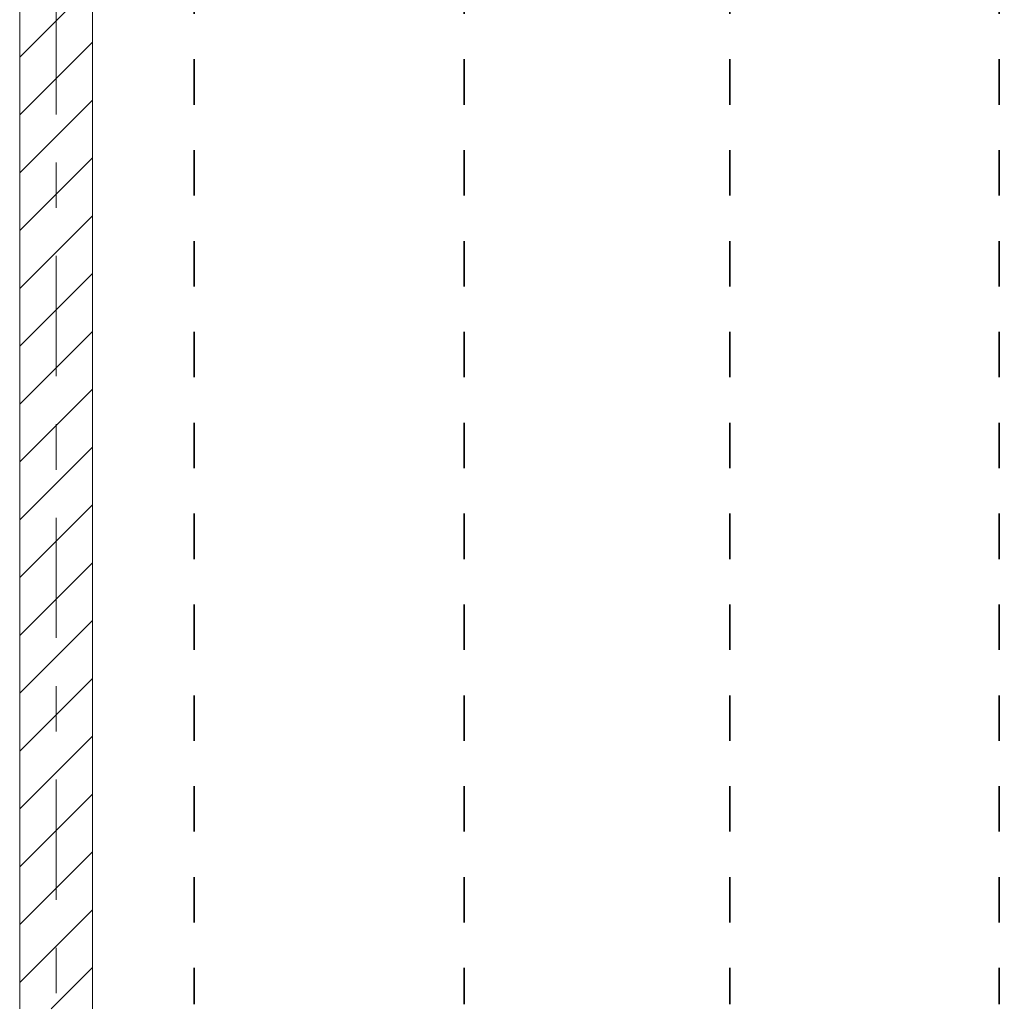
# Model space of a CAD drawing. Header units: metres. Extents: x -3.6 to 84.5, y -11 to 16.8.
# Tile 76 of 137: x 18.4 to 20.6, y 0.7 to 2.9. Entities that reach past the tile are written whole.
import ezdxf

# ---------------------------------------------------------------- set-up
doc = ezdxf.new("R2010")
doc.units = ezdxf.units.M
doc.header["$MEASUREMENT"] = 0
for name, pattern in [('Achse', [0.2, 0.1, -0.05, 0, -0.05]), ('Strichlinie doppelt', [0.546806, 0.264583, -0.105833, 0.070556, -0.105833]), ('Wipeout_Contour', [1, 0, -1])]:
    doc.linetypes.add(name, pattern=pattern)
for name, color, linetype in [('155 - Bemaßung_ Beschriftung.Ausbau - Deckenelemente', 7, 'Continuous'), ('451 - Universal.Achsen Raster', 7, 'Continuous'), ('605 - Struktur.Wand Innen', 7, 'Continuous')]:
    doc.layers.add(name, color=color, linetype=linetype)

msp = doc.modelspace()

# ---------------------------------------------------------------- linework, layer by layer
at = {"layer": '155 - Bemaßung_ Beschriftung.Ausbau - Deckenelemente', "color": 7, "linetype": 'Achse', "lineweight": 35}
for p, q in [((18.834, 5.19), (18.834, 0.71)), ((19.428, 5.19), (19.428, 0.71)), ((20.012, 5.19), (20.012, 0.71)), ((20.605, 5.19), (20.605, 0.71))]:
    msp.add_line(p, q, dxfattribs=at)

# ---------------------------------------------------------------- wipeouts: each hides what was drawn before it
at = {"color": 254, "linetype": 'Wipeout_Contour', "lineweight": 0, "ltscale": 75.514711}
msp.add_wipeout([(18.61, 5.1), (18.45, 5.1), (18.45, 0.7), (18.61, 0.7)], dxfattribs=at).dxf.layer = '605 - Struktur.Wand Innen'

# ---------------------------------------------------------------- next in the draw order: hatches: boundary and pattern name
at = {"layer": '605 - Struktur.Wand Innen', "linetype": 'Continuous', "lineweight": 0, "true_color": 0x000000}
h = msp.add_hatch(dxfattribs=at)
h.set_pattern_fill('MW_Ziegel_0001', color=18, style=0, pattern_type=2)
h.set_pattern_definition([(45, (0, 0), (-0.0636396, 0.0636396), [])])
h.paths.add_polyline_path([(18.61, 5.1), (18.45, 5.1), (18.45, 0.7), (18.61, 0.7)])

# ---------------------------------------------------------------- next in the draw order: linework, layer by layer
at = {"layer": '451 - Universal.Achsen Raster', "color": 160, "linetype": 'Strichlinie doppelt', "lineweight": 9, "true_color": 0x3232ff}
msp.add_line((18.53, -10.585), (18.53, 16.355), dxfattribs=at)
at = {"layer": '605 - Struktur.Wand Innen', "color": 7, "linetype": 'Continuous', "lineweight": 18, "flags": 128}
for points in [[(18.45, 5.1), (18.45, 0.7)], [(18.61, 0.7), (18.61, 5.1)]]:
    msp.add_lwpolyline(points, dxfattribs=at)

doc.saveas('drawing.dxf')
